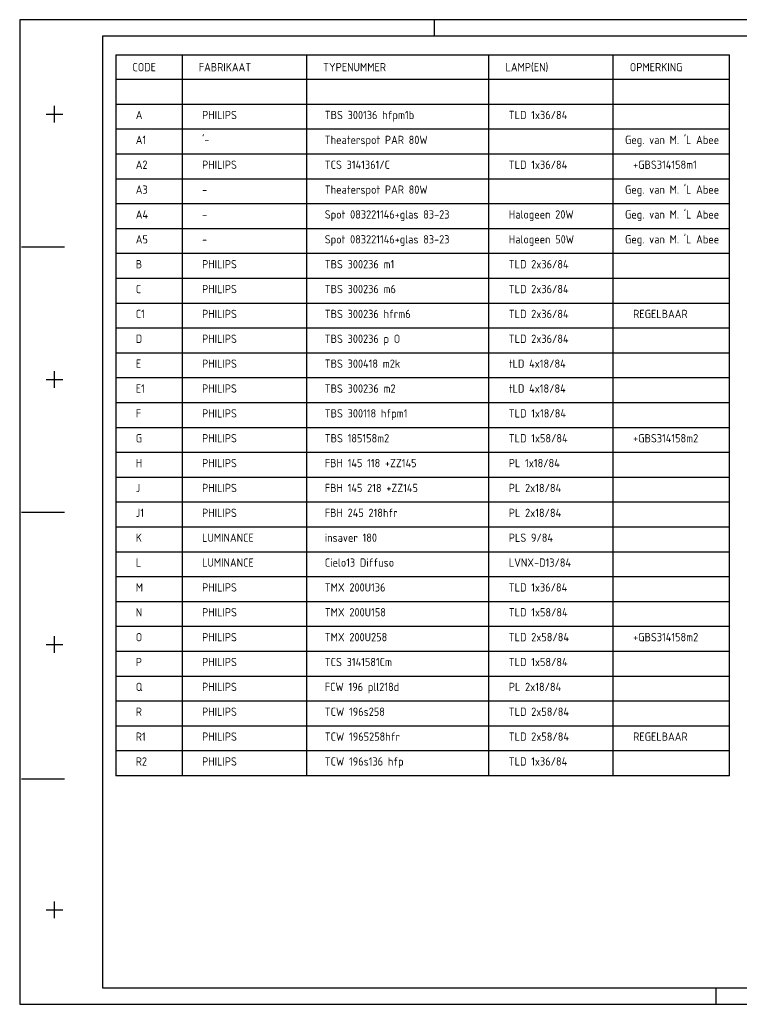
# Model space of a CAD drawing. Extents: x 0 to 420, y 0 to 297.
# Tile 1 of 6: x 0 to 217, y 0 to 297. Entities that reach past the tile are written whole.
import ezdxf

# ---------------------------------------------------------------- set-up
doc = ezdxf.new("R2010")
doc.units = 0
doc.header["$LTSCALE"] = 1500
for name, color, linetype in [('E--L$2A-_KADER', 7, 'CONTINUOUS'), ('E--L6222_WCD220V', 3, 'CONTINUOUS'), ('TABEL', 5, 'CONTINUOUS'), ('TEXT250', 2, 'CONTINUOUS')]:
    doc.layers.add(name, color=color, linetype=linetype)
doc.styles.add('VAR', font='isocp.shx', dxfattribs={"height": 250})

# ---------------------------------------------------------------- blocks, each defined once
blk = doc.blocks.new('A3')
at = {"layer": 'E--L$2A-_KADER', "color": 2}
for p, q in [((420, 297), (0, 297)), ((0, 297), (0, 0)), ((125, 297), (125, 292)), ((10.5, 266), (10.5, 271)), ((8, 268.5), (13, 268.5)), ((0.5, 228.5), (13.5, 228.5)), ((10.5, 186), (10.5, 191)), ((8, 188.5), (13, 188.5)), ((0.5, 148.5), (13.5, 148.5)), ((10.5, 106), (10.5, 111)), ((8, 108.5), (13, 108.5)), ((0.5, 68), (13.5, 68)), ((10.5, 26), (10.5, 31)), ((8, 28.5), (13, 28.5)), ((210, 0), (210, 5)), ((0, 0), (420, 0))]:
    blk.add_line(p, q, dxfattribs=at)
at = {"layer": 'E--L$2A-_KADER', "color": 4}
for p, q in [((415, 292), (25, 292)), ((25, 292), (25, 5)), ((25, 5), (415, 5))]:
    blk.add_line(p, q, dxfattribs=at)

msp = doc.modelspace()

# ---------------------------------------------------------------- linework, layer by layer
at = {"layer": 'TABEL', "color": 1}
for p, q in [((29, 286.43), (29, 68.93)), ((29, 286.43), (214, 286.43)), ((49, 286.43), (49, 68.93)), ((86.5, 286.43), (86.5, 68.93)), ((141.5, 68.93), (141.5, 286.43)), ((179, 68.93), (179, 286.43)), ((214, 68.93), (214, 286.43)), ((214, 278.93), (29, 278.93)), ((214, 271.43), (29, 271.43)), ((214, 263.93), (29, 263.93)), ((214, 256.43), (29, 256.43)), ((214, 248.93), (29, 248.93)), ((214, 241.43), (29, 241.43)), ((214, 233.93), (29, 233.93)), ((214, 226.43), (29, 226.43)), ((214, 218.93), (29, 218.93)), ((214, 211.43), (29, 211.43)), ((214, 203.93), (29, 203.93)), ((214, 196.43), (29, 196.43)), ((214, 188.93), (29, 188.93)), ((214, 181.43), (29, 181.43)), ((214, 173.93), (29, 173.93)), ((214, 166.43), (29, 166.43)), ((214, 158.93), (29, 158.93)), ((214, 151.43), (29, 151.43)), ((214, 143.93), (29, 143.93)), ((214, 136.43), (29, 136.43)), ((214, 128.93), (29, 128.93)), ((214, 121.43), (29, 121.43)), ((214, 113.93), (29, 113.93)), ((214, 106.43), (29, 106.43)), ((214, 98.93), (29, 98.93)), ((214, 91.43), (29, 91.43)), ((214, 83.93), (29, 83.93)), ((214, 76.43), (29, 76.43)), ((214, 68.93), (29, 68.93))]:
    msp.add_line(p, q, dxfattribs=at)

# ---------------------------------------------------------------- block references
at = {"layer": 'E--L6222_WCD220V'}
msp.add_blockref('A3', (0, 0), dxfattribs=at)

# ---------------------------------------------------------------- texts
at = {"layer": 'TEXT250', "color": 1, "style": 'VAR'}
for s, p in [('CODE', (34, 281.43)), ('FABRIKAAT', (54, 281.43)), ('TYPENUMMER', (91.5, 281.43)), ('LAMP(EN)', (146.5, 281.43)), ('OPMERKING', (184, 281.43))]:
    msp.add_text(s, height=2.5, dxfattribs=at).set_placement(p)
at = {"layer": 'TEXT250', "style": 'VAR'}
for s, p in [('A', (35, 267)), ('PHILIPS', (55, 267)), ('TBS 300136 hfpm1b', (92, 267)), ('TLD 1x36/84', (147.5, 267)), ('A1', (35, 259.5)), ("'-", (55, 259.5)), ('Theaterspot PAR 80W', (92, 259.5)), ("Geg. van M. 'L Abee", (182.54, 259.5)), ('A2', (35, 252)), ('PHILIPS', (55, 252)), ('TCS 3141361/C', (92, 252)), ('TLD 1x36/84', (147.5, 252)), ('+GBS314158m1', (185, 252)), ('A3', (35, 244.5)), ('Theaterspot PAR 80W', (92, 244.5)), ("Geg. van M. 'L Abee", (182.54, 244.5)), ('-', (55, 244.5)), ('A4', (35, 237)), ('-', (55, 237)), ('Spot 083221146+glas 83-23', (92, 237)), ('Halogeen 20W', (147.5, 237)), ("Geg. van M. 'L Abee", (182.54, 237)), ('A5', (35, 229.5)), ('Spot 083221146+glas 83-23', (92, 229.5)), ('Halogeen 50W', (147.5, 229.5)), ("Geg. van M. 'L Abee", (182.54, 229.5)), ('-', (55, 229.5)), ('B', (35, 222)), ('PHILIPS', (55, 222)), ('TBS 300236 m1', (92, 222)), ('TLD 2x36/84', (147.5, 222)), ('C', (35, 214.5)), ('PHILIPS', (55, 214.5)), ('TBS 300236 m6', (92, 214.5)), ('TLD 2x36/84', (147.5, 214.5)), ('C1', (35, 207)), ('PHILIPS', (55, 207)), ('TBS 300236 hfrm6', (92, 207)), ('TLD 2x36/84', (147.5, 207)), ('REGELBAAR', (185, 207)), ('D', (35, 199.5)), ('PHILIPS', (55, 199.5)), ('TBS 300236 p O', (92, 199.5)), ('TLD 2x36/84', (147.5, 199.5)), ('E', (35, 192)), ('PHILIPS', (55, 192)), ('TBS 300418 m2k', (92, 192)), ('tLD 4x18/84', (147.5, 192)), ('tLD 4x18/84', (147.5, 184.5)), ('E1', (35, 184.5)), ('PHILIPS', (55, 184.5)), ('TBS 300236 m2', (92, 184.5)), ('F', (35, 177)), ('PHILIPS', (55, 177)), ('TBS 300118 hfpm1', (92, 177)), ('TLD 1x18/84', (147.5, 177)), ('G', (35, 169.5)), ('PHILIPS', (55, 169.5)), ('TBS 185158m2', (92, 169.5)), ('TLD 1x58/84', (147.5, 169.5)), ('+GBS314158m2', (185, 169.5)), ('H', (35, 162)), ('PHILIPS', (55, 162)), ('FBH 145 118 +ZZ145', (92, 162)), ('PL 1x18/84', (147.5, 162)), ('J', (35, 154.5)), ('PHILIPS', (55, 154.5)), ('FBH 145 218 +ZZ145', (92, 154.5)), ('PL 2x18/84', (147.5, 154.5)), ('J1', (35, 147)), ('PHILIPS', (55, 147)), ('FBH 245 218hfr', (92, 147)), ('PL 2x18/84', (147.5, 147)), ('K', (35, 139.5)), ('LUMINANCE', (55, 139.5)), ('insaver 180', (92, 139.5)), ('PLS 9/84', (147.5, 139.5)), ('L', (35, 132)), ('LUMINANCE', (55, 132)), ('Cielo13 Diffuso', (92, 132)), ('LVNX-D13/84', (147.5, 132)), ('M', (35, 124.5)), ('PHILIPS', (55, 124.5)), ('TMX 200U136 ', (92, 124.5)), ('TLD 1x36/84', (147.5, 124.5)), ('N', (35, 117)), ('PHILIPS', (55, 117)), ('TMX 200U158 ', (92, 117)), ('TLD 1x58/84', (147.5, 117)), ('O', (35, 109.5)), ('PHILIPS', (55, 109.5)), ('TMX 200U258 ', (92, 109.5)), ('TLD 2x58/84', (147.5, 109.5)), ('+GBS314158m2', (185, 109.5)), ('P', (35, 102)), ('PHILIPS', (55, 102)), ('TCS 3141581Cm', (92, 102)), ('TLD 1x58/84', (147.5, 102)), ('Q', (35, 94.5)), ('PHILIPS', (55, 94.5)), ('FCW 196 pll218d', (92, 94.5)), ('PL 2x18/84', (147.5, 94.5)), ('R', (35, 87)), ('PHILIPS', (55, 87)), ('TCW 196s258 ', (92, 87)), ('TLD 2x58/84', (147.5, 87)), ('R1', (35, 79.5)), ('PHILIPS', (55, 79.5)), ('TCW 1965258hfr', (92, 79.5)), ('TLD 2x58/84', (147.5, 79.5)), ('REGELBAAR', (185, 79.5)), ('R2', (35, 72)), ('PHILIPS', (55, 72)), ('TCW 196s136 hfp', (92, 72)), ('TLD 1x36/84', (147.5, 72))]:
    msp.add_text(s, height=2.5, dxfattribs=at).set_placement(p)

doc.saveas('drawing.dxf')
